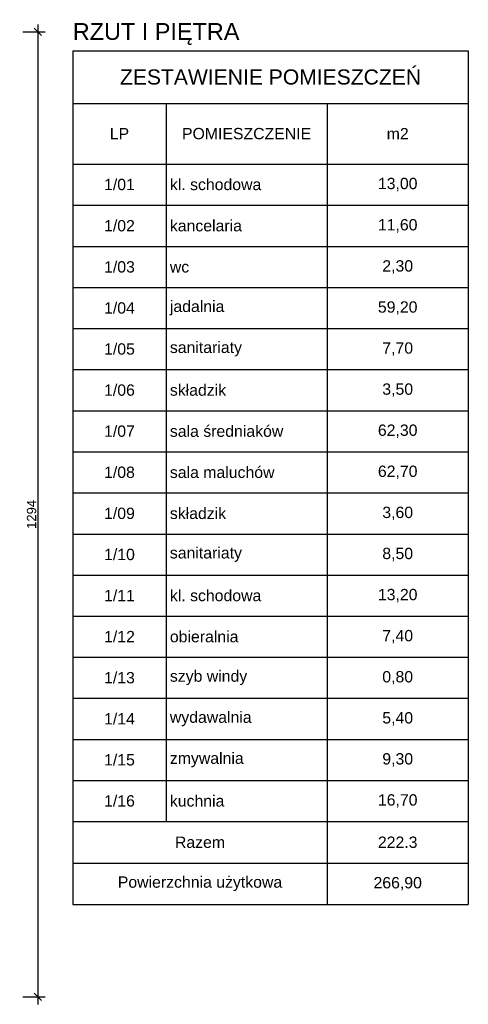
# Model space of a CAD drawing. Header units: millimetres. Extents: x 2709036 to 2756280, y 168165 to 192362.
# Tile 114 of 192: x 2722035 to 2722637, y 185751 to 187071. Entities that reach past the tile are written whole.
import ezdxf

# ---------------------------------------------------------------- set-up
doc = ezdxf.new("R2010")
doc.units = ezdxf.units.MM
doc.header["$MEASUREMENT"] = 0
doc.layers.add('6 - OPISY', color=7, linetype='Continuous')
doc.layers.add('__MAZ_WYMIARY', color=7, linetype='Continuous', lineweight=9)
doc.styles.add('Arial', font='arial.ttf')
doc.styles.add('Dimensions', font='arial.ttf')
doc.styles.get("Standard").update_dxf_attribs({"font": 'arial.ttf'})
doc.dimstyles.new('100', dxfattribs={"dimtxt": 10, "dimasz": 10, "dimexe": 18, "dimexo": 15, "dimgap": 9, "dimtad": 1, "dimdec": 1, "dimrnd": 0.5, "dimdsep": 46, "dimtxsty": 'Dimensions', "dimblk": 'ARCHTICK', "dimcen": 9, "dimdle": 10, "dimadec": 1, "dimazin": 2, "dimtfac": 1, "dimtdec": 4, "dimtofl": 0, "dimtmove": 2, "dimatfit": 3, "dimfxl": 1, "dimtolj": 1, "dimtzin": 0, "dimarcsym": 0})

# ---------------------------------------------------------------- blocks, each defined once
blk = doc.blocks.new('_ArchTick')
at = {"color": 0, "linetype": 'ByBlock', "const_width": 0.15}
blk.add_lwpolyline([(-0.5, -0.5), (0.5, 0.5)], dxfattribs=at)
blk = doc.blocks.new('*D419')
at = {"layer": '__MAZ_WYMIARY', "color": 0, "lineweight": -2}
for p, q in [((2722059.4, 187064.5), (2722059.4, 185750.5)), ((2722039.4, 187054.5), (2722069.4, 187054.5)), ((2722039.4, 185760.5), (2722069.4, 185760.5))]:
    blk.add_line(p, q, dxfattribs=at)
at = {"layer": 'Defpoints', "color": 0, "lineweight": 30}
for p in [(2721912.3, 187054.5), (2721912.3, 185760.5), (2722059.4, 185760.5)]:
    blk.add_point(p, dxfattribs=at)
at = {"layer": '__MAZ_WYMIARY', "color": 0, "lineweight": -2, "xscale": 10, "yscale": 10, "zscale": 10}
for p, rotation in [((2722059.4, 187054.5), 90), ((2722059.4, 185760.5), 270)]:
    blk.add_blockref('_ArchTick', p, dxfattribs=dict(at, rotation=rotation))
at = {"layer": '__MAZ_WYMIARY', "color": 0, "lineweight": 5, "insert": (2722051, 186407.5), "char_height": 12.5, "attachment_point": 5, "rotation": 90, "style": 'Arial'}
blk.add_mtext('\\A1;1294', dxfattribs=at)
blk = doc.blocks.new('*T1421')
at = {"color": 0, "linetype": 'ByBlock', "lineweight": -2, "transparency": 16777216}
for p, q in [((0, 0), (530.5, 0)), ((0, 0), (0, -1144.8)), ((530.5, 0), (530.5, -1144.8)), ((0, -70.5), (530.5, -70.5)), ((125.1, -70.5), (125.1, -1033.6)), ((341.1, -70.5), (341.1, -1144.8)), ((0, -151.9), (530.5, -151.9)), ((0, -207), (530.5, -207)), ((0, -262.3), (530.5, -262.3)), ((0, -317.4), (530.5, -317.4)), ((0, -372.5), (530.5, -372.5)), ((0, -427.6), (530.5, -427.6)), ((0, -482.7), (530.5, -482.7)), ((0, -537.8), (530.5, -537.8)), ((0, -592.9), (530.5, -592.9)), ((0, -648), (530.5, -648)), ((0, -703), (530.5, -703)), ((0, -758.1), (530.5, -758.1)), ((0, -813.2), (530.5, -813.2)), ((0, -868.3), (530.5, -868.3)), ((0, -923.4), (530.5, -923.4)), ((0, -978.5), (530.5, -978.5)), ((0, -1033.6), (530.5, -1033.6)), ((0, -1089.2), (530.5, -1089.2)), ((0, -1144.8), (530.5, -1144.8))]:
    blk.add_line(p, q, dxfattribs=at)
at = {"color": 0, "transparency": 16777216}
for s, insert, char_height, width, attachment_point in [('ZESTAWIENIE POMIESZCZEŃ', (265.2, -35.3), 20.25, 520.359, 5), ('LP', (62.6, -111.2), 15.19, 114.982, 5), ('POMIESZCZENIE', (233.1, -111.2), 15.188, 205.894, 5), ('m2', (435.8, -111.2), 15.19, 179.233, 5), ('1/01', (62.6, -179.4), 15.19, 114.982, 5), ('kl. schodowa', (130.2, -179.4), 15.188, 205.894, 4), ('13,00', (435.8, -179.4), 15.19, 179.233, 5), ('1/02', (62.6, -234.7), 15.19, 114.982, 5), ('kancelaria', (130.2, -234.7), 15.19, 205.894, 4), ('11,60', (435.8, -234.7), 15.19, 179.233, 5), ('1/03', (62.6, -289.9), 15.19, 114.982, 5), ('wc', (130.2, -289.9), 15.19, 205.894, 4), ('2,30', (435.8, -289.9), 15.19, 179.233, 5), ('1/04', (62.6, -345), 15.19, 114.982, 5), ('jadalnia', (130.2, -345), 15.19, 205.894, 4), ('59,20', (435.8, -345), 15.19, 179.233, 5), ('1/05', (62.6, -400), 15.19, 114.982, 5), ('sanitariaty', (130.2, -400), 15.188, 205.894, 4), ('7,70', (435.8, -400), 15.19, 179.233, 5), ('1/06', (62.6, -455.1), 15.19, 114.982, 5), ('składzik', (130.2, -455.1), 15.19, 205.894, 4), ('3,50', (435.8, -455.1), 15.19, 179.233, 5), ('1/07', (62.6, -510.2), 15.19, 114.982, 5), ('sala średniaków', (130.2, -510.2), 15.188, 205.894, 4), ('62,30', (435.8, -510.2), 15.19, 179.233, 5), ('1/08', (62.6, -565.3), 15.19, 114.982, 5), ('sala maluchów', (130.2, -565.3), 15.188, 205.894, 4), ('62,70', (435.8, -565.3), 15.19, 179.233, 5), ('1/09', (62.6, -620.4), 15.19, 114.982, 5), ('składzik', (130.2, -620.4), 15.19, 205.894, 4), ('3,60', (435.8, -620.4), 15.19, 179.233, 5), ('1/10', (62.6, -675.5), 15.19, 114.982, 5), ('sanitariaty', (130.2, -675.5), 15.188, 205.894, 4), ('8,50', (435.8, -675.5), 15.19, 179.233, 5), ('1/11', (62.6, -730.6), 15.19, 114.982, 5), ('kl. schodowa', (130.2, -730.6), 15.188, 205.894, 4), ('13,20', (435.8, -730.6), 15.19, 179.233, 5), ('1/12', (62.6, -785.7), 15.19, 114.982, 5), ('obieralnia', (130.2, -785.7), 15.19, 205.894, 4), ('7,40', (435.8, -785.7), 15.19, 179.233, 5), ('1/13', (62.6, -840.8), 15.19, 114.982, 5), ('szyb windy', (130.2, -840.8), 15.19, 205.894, 4), ('0,80', (435.8, -840.8), 15.19, 179.233, 5), ('1/14', (62.6, -895.9), 15.19, 114.982, 5), ('wydawalnia', (130.2, -895.9), 15.19, 205.894, 4), ('5,40', (435.8, -895.9), 15.19, 179.233, 5), ('1/15', (62.6, -950.9), 15.19, 114.982, 5), ('zmywalnia', (130.2, -950.9), 15.19, 205.894, 4), ('9,30', (435.8, -950.9), 15.19, 179.233, 5), ('1/16', (62.6, -1006), 15.19, 114.982, 5), ('kuchnia', (130.2, -1006), 15.19, 205.894, 4), ('16,70', (435.8, -1006), 15.19, 179.233, 5), ('Razem', (170.6, -1061.4), 15.19, 331.001, 5), ('222.3', (435.8, -1061.4), 15.19, 179.233, 5), ('Powierzchnia użytkowa', (170.6, -1117), 15.188, 331.001, 5), ('266,90', (435.8, -1117), 15.19, 179.233, 5)]:
    blk.add_mtext(s, dxfattribs=dict(at, insert=insert, char_height=char_height, width=width, attachment_point=attachment_point))

msp = doc.modelspace()

# ---------------------------------------------------------------- block references
msp.add_blockref('*T1421', (2722106.3, 187029.2))

# ---------------------------------------------------------------- texts
at = {"layer": '6 - OPISY', "color": 252, "insert": (2722106.3, 187066.3), "char_height": 22.5, "width": 608.21, "attachment_point": 1}
msp.add_mtext('RZUT I PIĘTRA', dxfattribs=at)

# ---------------------------------------------------------------- dimensions: what is measured, and where the dimension line sits
at = {"layer": '__MAZ_WYMIARY', "color": 252, "lineweight": 5}
dim = msp.add_linear_dim(base=(2722059.4, 185760.5), p1=(2721912.3, 187054.5), p2=(2721912.3, 185760.5), angle=90, dimstyle='100', override={"dimtxt": 12.5, "dimexe": 10, "dimgap": 2, "dimdec": 0, "dimtxsty": 'Arial', "dimtmove": 1, "dimfxl": 20, "dimfxlon": 1}, dxfattribs=at)
dim.commit()
dim.dimension.update_dxf_attribs({"geometry": '*D419', "text_midpoint": (2722051, 186407.5)})

doc.saveas('drawing.dxf')
